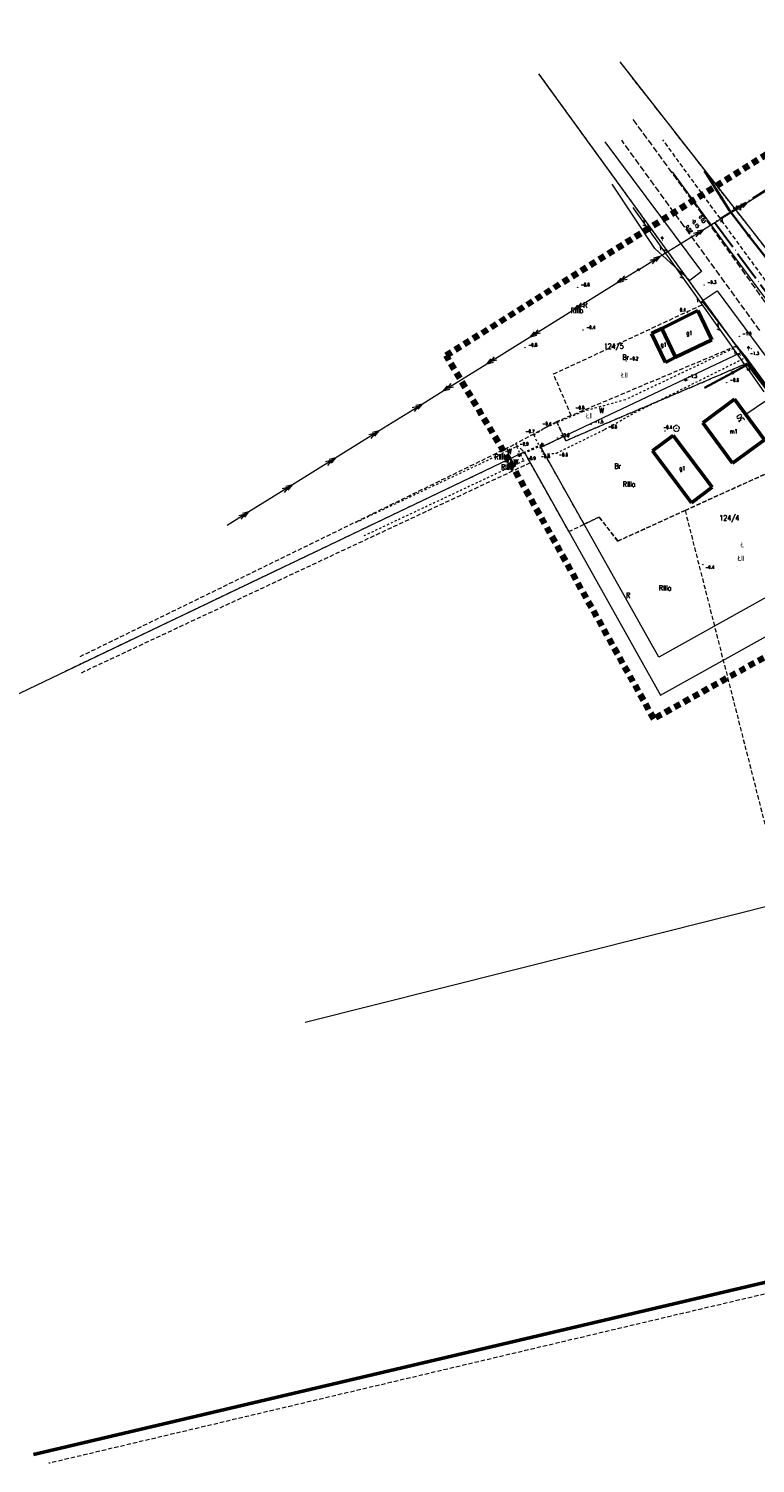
# Model space of a CAD drawing. Header units: metres. Extents: x 7389918 to 7395901, y 5992959 to 5996029.
# Tile 48 of 66: x 7394259 to 7394430, y 5994491 to 5994828. Entities that reach past the tile are written whole.
import ezdxf
from ezdxf.enums import TextEntityAlignment as Align

# ---------------------------------------------------------------- set-up
doc = ezdxf.new("R2010")
doc.units = ezdxf.units.M
doc.header["$MEASUREMENT"] = 0
for name, pattern in [('1', [0]), ('2', [1.5, 1, -0.5]), ('2_OTKJ', [2, 1.5, -0.5]), ('2_OTKR', [0]), ('2_OTWM', [1, 0.5, -0.5]), ('2_OTZI', [1.5, 1, -0.5]), ('3_EGBU_A', [0]), ('4', [2.5, 1.5, -1]), ('4_SUEP_A', [0]), ('4_SUTP_A', [0]), ('4_SUWP', [0]), ('ACAD_ISO04W100', [30, 24, -3, 0, -3])]:
    doc.linetypes.add(name, pattern=pattern)
doc.layers.get('0').update_dxf_attribs({"color": 250, "linetype": 'CONTINUOUS', "lineweight": 100})
for name, color, linetype, lineweight in [('# projektowana LNSN', 10, 'CONTINUOUS', 30), ('Dzialki', 7, '1', 18), ('EADTD_T_0', 7, 'CONTINUOUS', 25), ('EGBB_E_T_0', 7, 'CONTINUOUS', 20), ('EGBB_L_0', 7, '3_EGBU_A', 50), ('GRANICE_ZLE_L_0', 2, '1', 50), ('Numery_dzialek', 7, 'CONTINUOUS', 13), ('OTK_E_T_4', 7, 'CONTINUOUS', 0), ('OTK_L_0', 7, '2_OTKJ', 18), ('OTK_L_5', 7, 'CONTINUOUS', 18), ('OTK_L_8', 7, 'CONTINUOUS', 35), ('OTO_L_0', 7, 'CONTINUOUS', 35), ('OTR_T_0', 7, 'CONTINUOUS', 18), ('OTR_T_1', 7, 'CONTINUOUS', 18), ('OTW_E_T_2', 7, 'CONTINUOUS', 0), ('OTW_L_3', 7, 'CONTINUOUS', 18), ('OTZ_E_T_0', 7, 'CONTINUOUS', 0), ('OTZ_L_4', 7, '2_OTZI', 18), ('SUEP_L_0', 1, '4_SUEP_A', 18), ('SUP_T_2', 7, 'CONTINUOUS', 18), ('SUWP_L_0', 5, '4_SUWP', 18)]:
    doc.layers.add(name, color=color, linetype=linetype, lineweight=lineweight)
for name, color, linetype, lineweight, true_color in [('Kontury', 7, '2', 18, 0x008000), ('Numery_konturow', 7, 'CONTINUOUS', 13, 0x008000), ('Numery_uzytkow', 7, 'CONTINUOUS', 13, 0x008000), ('OTZ_T_0', 7, 'CONTINUOUS', 18, 0x008000), ('SUTP_L_0', 7, '4_SUTP_A', 18, 0xff9100), ('Uzytki', 7, '2', 18, 0x008000), ('ZAKRES_L_0', 7, '4', 100, 0x008080)]:
    doc.layers.add(name, color=color, linetype=linetype, lineweight=lineweight, true_color=true_color)
doc.styles.get("Standard").update_dxf_attribs({"font": 'Simplex.SHX', "width": 0.75})

# ---------------------------------------------------------------- blocks, each defined once
blk = doc.blocks.new('2_OTRS')
at = {"linetype": 'Continuous'}
blk.add_circle((0, 0), 0.045, dxfattribs=at)
blk = doc.blocks.new('2_OTRN')
at = {"linetype": 'Continuous'}
blk.add_circle((0, 0), 0.045, dxfattribs=at)
blk = doc.blocks.new('2_OTZL')
at = {"linetype": 'Continuous'}
blk.add_circle((0, 0), 0.045, dxfattribs=at)
for centre, start, end in [((-0.36, 0.12), 102.1445, 221.86), ((0, 0.38), 30.1401, 149.8599), ((0.36, 0.12), 318.14, 77.8555), ((-0.22, -0.3), 174.1482, 293.8542), ((0.22, -0.3), 246.1458, 5.8518)]:
    blk.add_arc(centre, 0.375, start, end, dxfattribs=at)
blk = doc.blocks.new('4_SUPP')
at = {"linetype": 'Continuous'}
blk.add_circle((0, 0), 0.25, dxfattribs=at)

msp = doc.modelspace()

# ---------------------------------------------------------------- linework, layer by layer
at = {"layer": '# projektowana LNSN', "linetype": 'ACAD_ISO04W100', "ltscale": 0.3}
msp.add_lwpolyline([(7394474.03, 5994816.11), (7394420.41, 5994782.63), (7394440.2, 5994755.83)], dxfattribs=at)
at = {"layer": 'Dzialki'}
for p, q in [((7394446.2, 5994758.95), (7394398.21, 5994820.25)), ((7394379.04, 5994817.5), (7394426.54, 5994752.04)), ((7394379.59, 5994729.79), (7394426.54, 5994752.04)), ((7394426.54, 5994752.04), (7394457.97, 5994708.74)), ((7394014.62, 5994556.25), (7394375.62, 5994728.68)), ((7394375.62, 5994728.68), (7394407.7, 5994671.55)), ((7394407.28, 5994680.47), (7394379.59, 5994729.79)), ((7394457.97, 5994708.74), (7394407.28, 5994680.47)), ((7394407.7, 5994671.55), (7394462.7, 5994702.22)), ((7394507.32, 5994640.74), (7394324.17, 5994594.68)), ((7394525.83, 5994555.65), (7394260.37, 5994493.28))]:
    msp.add_line(p, q, dxfattribs=at)
at = {"layer": 'EGBB_L_0', "linetype": '3_EGBU_A'}
for p, q in [((7394408.01, 5994757.71), (7394416.49, 5994761.88)), ((7394416.49, 5994761.88), (7394419.76, 5994755.02)), ((7394405.58, 5994756.51), (7394408.01, 5994757.71)), ((7394411.24, 5994750.93), (7394408.01, 5994757.71)), ((7394408.87, 5994749.71), (7394405.58, 5994756.51)), ((7394419.76, 5994755.02), (7394411.24, 5994750.93)), ((7394411.24, 5994750.93), (7394408.87, 5994749.71)), ((7394417.62, 5994735.54), (7394425.11, 5994741.06)), ((7394425.11, 5994741.06), (7394432.14, 5994731.55)), ((7394424.59, 5994726.03), (7394417.62, 5994735.54)), ((7394405.79, 5994728.93), (7394410.66, 5994732.56)), ((7394410.66, 5994732.56), (7394419.81, 5994720.43)), ((7394432.14, 5994731.55), (7394424.59, 5994726.03)), ((7394414.94, 5994716.76), (7394405.79, 5994728.93)), ((7394419.81, 5994720.43), (7394414.94, 5994716.76))]:
    msp.add_line(p, q, dxfattribs=at)
at = {"layer": 'GRANICE_ZLE_L_0'}
msp.add_line((7394525.83, 5994555.65), (7394260.37, 5994493.28), dxfattribs=at)
at = {"layer": 'Kontury'}
for p, q in [((7394442.15, 5994764.13), (7394398.21, 5994820.25)), ((7394379.04, 5994817.5), (7394418.17, 5994763.58)), ((7394382.58, 5994746.99), (7394418.17, 5994763.58)), ((7394418.17, 5994763.58), (7394425.47, 5994753.53)), ((7394425.47, 5994753.53), (7394386.71, 5994737.21)), ((7394425.47, 5994753.53), (7394426.54, 5994752.04)), ((7394426.54, 5994752.04), (7394428.3, 5994749.62)), ((7394428.3, 5994749.62), (7394385.45, 5994731.33)), ((7394428.3, 5994749.62), (7394435.79, 5994739.3)), ((7394386.71, 5994737.21), (7394382.58, 5994746.99)), ((7394386.71, 5994737.21), (7394383.27, 5994735.76)), ((7394383.27, 5994735.76), (7394373.59, 5994730.56)), ((7394384.96, 5994732.33), (7394383.27, 5994735.76)), ((7394271.33, 5994680.66), (7394373.59, 5994730.56)), ((7394373.59, 5994730.56), (7394375.62, 5994728.68)), ((7394385.45, 5994731.33), (7394384.96, 5994732.33)), ((7394267.99, 5994677.27), (7394375.62, 5994728.68)), ((7394375.62, 5994728.68), (7394377.06, 5994726.12)), ((7394377.06, 5994726.12), (7394271.29, 5994676.65)), ((7394377.06, 5994726.12), (7394386.12, 5994709.98)), ((7394413.46, 5994714.94), (7394437.56, 5994725.89)), ((7394397.68, 5994707.77), (7394413.46, 5994714.94)), ((7394413.46, 5994714.94), (7394436.4, 5994624.84)), ((7394386.12, 5994709.98), (7394393.26, 5994713.38)), ((7394393.26, 5994713.38), (7394397.68, 5994707.77)), ((7394527.03, 5994553.36), (7394263.98, 5994491.21))]:
    msp.add_line(p, q, dxfattribs=at)
at = {"layer": 'OTK_L_0', "linetype": '2_OTKJ'}
for p, q in [((7394401.22, 5994806.74), (7394417.38, 5994784.61)), ((7394413.27, 5994781.63), (7394398.57, 5994801.91)), ((7394417.38, 5994784.61), (7394435.21, 5994759.73)), ((7394431.04, 5994757.18), (7394413.27, 5994781.63))]:
    msp.add_line(p, q, dxfattribs=at)
at = {"layer": 'OTK_L_5', "linetype": '2_OTKR'}
for p, q in [((7394394.58, 5994801.49), (7394417.36, 5994771.04)), ((7394406.34, 5994776.49), (7394396.33, 5994791.58)), ((7394414.6, 5994768.92), (7394406.34, 5994776.49)), ((7394417.36, 5994771.04), (7394414.6, 5994768.92)), ((7394417.46, 5994764.15), (7394421.01, 5994766.48)), ((7394425.78, 5994753.4), (7394417.46, 5994764.15)), ((7394421.01, 5994766.48), (7394439.6, 5994741.38)), ((7394427.79, 5994750.91), (7394425.78, 5994753.4)), ((7394436.69, 5994738.78), (7394427.79, 5994750.91))]:
    msp.add_line(p, q, dxfattribs=at)
at = {"layer": 'OTK_L_8', "linetype": '2_OTKJ'}
for p, q in [((7394379.81, 5994730.38), (7394379.33, 5994730.16)), ((7394379.98, 5994730.84), (7394379.81, 5994730.38)), ((7394380.27, 5994730.21), (7394379.81, 5994730.38)), ((7394374.56, 5994727.98), (7394374.1, 5994728.15)), ((7394374.56, 5994727.98), (7394374.39, 5994727.52)), ((7394375.01, 5994728.19), (7394374.56, 5994727.98)), ((7394375.97, 5994728.63), (7394375.49, 5994728.41)), ((7394376.93, 5994729.06), (7394376.45, 5994728.85)), ((7394377.89, 5994729.5), (7394377.41, 5994729.28)), ((7394378.85, 5994729.94), (7394378.37, 5994729.72))]:
    msp.add_line(p, q, dxfattribs=at)
at = {"layer": 'OTO_L_0'}
for p, q in [((7394418.06, 5994794.73), (7394422.02, 5994788.36)), ((7394422.02, 5994788.36), (7394423.87, 5994785.39)), ((7394423.87, 5994785.39), (7394428.45, 5994779.45)), ((7394428.45, 5994779.45), (7394432.43, 5994774.31)), ((7394418.04, 5994743.72), (7394424.64, 5994747.29)), ((7394424.64, 5994747.29), (7394428.17, 5994749.2)), ((7394428.17, 5994749.2), (7394432.72, 5994743.23))]:
    msp.add_line(p, q, dxfattribs=at)
for centre in [(7394422.02, 5994788.36), (7394428.45, 5994779.45), (7394424.64, 5994747.29)]:
    msp.add_circle(centre, 0.17, dxfattribs=at)
at = {"layer": 'OTW_L_3', "linetype": '2_OTWM'}
for p, q in [((7394425.76, 5994753.42), (7394399.44, 5994740.94)), ((7394401.64, 5994737.91), (7394427.79, 5994750.91)), ((7394427.79, 5994750.91), (7394425.76, 5994753.42)), ((7394399.44, 5994740.94), (7394389.39, 5994738.14)), ((7394389.39, 5994738.14), (7394380.87, 5994734.47)), ((7394394.64, 5994734), (7394401.64, 5994737.91)), ((7394380.87, 5994734.47), (7394377.91, 5994732.65)), ((7394383.22, 5994728.39), (7394394.64, 5994734)), ((7394377.91, 5994732.65), (7394380.13, 5994728.2)), ((7394336.05, 5994712.12), (7394373.84, 5994729.95)), ((7394373.84, 5994729.95), (7394375.52, 5994726.59)), ((7394380.13, 5994728.2), (7394383.22, 5994728.39)), ((7394375.52, 5994726.59), (7394337.82, 5994708.89))]:
    msp.add_line(p, q, dxfattribs=at)
at = {"layer": 'OTZ_L_4', "linetype": '2_OTZI'}
msp.add_line((7394435.91, 5994764.08), (7394408.24, 5994801.98), dxfattribs=at)
at = {"layer": 'SUEP_L_0', "linetype": '4_SUEP_A'}
for p, q in [((7394428.03, 5994787.27), (7394448.53, 5994799.96)), ((7394417.83, 5994780.95), (7394428.03, 5994787.27)), ((7394425.64, 5994786.38), (7394427.18, 5994786.74)), ((7394427.18, 5994786.74), (7394426.17, 5994785.53)), ((7394426.49, 5994786.9), (7394428.03, 5994787.27)), ((7394428.03, 5994787.27), (7394427.02, 5994786.05)), ((7394407.63, 5994774.63), (7394417.83, 5994780.95)), ((7394416.29, 5994780.58), (7394417.83, 5994780.95)), ((7394417.83, 5994780.95), (7394416.82, 5994779.73)), ((7394415.44, 5994780.06), (7394416.98, 5994780.42)), ((7394416.98, 5994780.42), (7394415.97, 5994779.21)), ((7394402.53, 5994771.47), (7394407.63, 5994774.63)), ((7394405.24, 5994773.74), (7394406.78, 5994774.1)), ((7394406.78, 5994774.1), (7394405.77, 5994772.89)), ((7394406.09, 5994774.26), (7394407.63, 5994774.63)), ((7394407.63, 5994774.63), (7394406.62, 5994773.41)), ((7394402.53, 5994771.47), (7394397.43, 5994768.3)), ((7394397.43, 5994768.3), (7394387.24, 5994761.97)), ((7394397.43, 5994768.3), (7394398.44, 5994769.52)), ((7394398.97, 5994768.67), (7394397.43, 5994768.3)), ((7394398.28, 5994768.83), (7394399.29, 5994770.05)), ((7394399.82, 5994769.2), (7394398.28, 5994768.83)), ((7394387.24, 5994761.97), (7394377.05, 5994755.64)), ((7394387.24, 5994761.97), (7394388.25, 5994763.19)), ((7394388.78, 5994762.34), (7394387.24, 5994761.97)), ((7394388.09, 5994762.5), (7394389.1, 5994763.72)), ((7394389.63, 5994762.87), (7394388.09, 5994762.5)), ((7394377.9, 5994756.17), (7394378.91, 5994757.38)), ((7394377.05, 5994755.64), (7394366.85, 5994749.31)), ((7394377.05, 5994755.64), (7394378.06, 5994756.86)), ((7394378.58, 5994756.01), (7394377.05, 5994755.64)), ((7394379.43, 5994756.54), (7394377.9, 5994756.17)), ((7394366.85, 5994749.31), (7394367.86, 5994750.53)), ((7394367.7, 5994749.84), (7394368.71, 5994751.05)), ((7394366.85, 5994749.31), (7394356.66, 5994742.98)), ((7394368.39, 5994749.68), (7394366.85, 5994749.31)), ((7394369.24, 5994750.2), (7394367.7, 5994749.84)), ((7394356.66, 5994742.98), (7394357.67, 5994744.19)), ((7394357.51, 5994743.51), (7394358.52, 5994744.72)), ((7394359.05, 5994743.87), (7394357.51, 5994743.51)), ((7394356.66, 5994742.98), (7394351.77, 5994739.94)), ((7394358.2, 5994743.34), (7394356.66, 5994742.98)), ((7394351.77, 5994739.94), (7394341.58, 5994733.61)), ((7394350.92, 5994739.41), (7394349.38, 5994739.05)), ((7394349.91, 5994738.2), (7394350.92, 5994739.41)), ((7394351.77, 5994739.94), (7394350.23, 5994739.58)), ((7394350.76, 5994738.73), (7394351.77, 5994739.94)), ((7394341.58, 5994733.61), (7394331.38, 5994727.28)), ((7394340.73, 5994733.08), (7394339.19, 5994732.72)), ((7394339.72, 5994731.87), (7394340.73, 5994733.08)), ((7394341.58, 5994733.61), (7394340.04, 5994733.24)), ((7394340.57, 5994732.39), (7394341.58, 5994733.61)), ((7394331.38, 5994727.28), (7394321.19, 5994720.95)), ((7394331.38, 5994727.28), (7394329.85, 5994726.91)), ((7394330.37, 5994726.06), (7394331.38, 5994727.28)), ((7394330.53, 5994726.75), (7394329, 5994726.38)), ((7394329.52, 5994725.54), (7394330.53, 5994726.75)), ((7394321.19, 5994720.95), (7394311, 5994714.62)), ((7394320.34, 5994720.42), (7394318.8, 5994720.05)), ((7394319.33, 5994719.2), (7394320.34, 5994720.42)), ((7394321.19, 5994720.95), (7394319.65, 5994720.58)), ((7394320.18, 5994719.73), (7394321.19, 5994720.95)), ((7394311, 5994714.62), (7394305.9, 5994711.45)), ((7394310.15, 5994714.09), (7394308.61, 5994713.72)), ((7394309.14, 5994712.87), (7394310.15, 5994714.09)), ((7394311, 5994714.62), (7394309.46, 5994714.25)), ((7394309.99, 5994713.4), (7394311, 5994714.62))]:
    msp.add_line(p, q, dxfattribs=at)
at = {"layer": 'SUTP_L_0', "linetype": '4_SUTP_A'}
for p, q in [((7394423.91, 5994776.15), (7394410.54, 5994794.44)), ((7394401.98, 5994785.07), (7394401.25, 5994786.09)), ((7394406.09, 5994779.28), (7394401.98, 5994785.07)), ((7394404.5, 5994781.52), (7394403.6, 5994781.93)), ((7394403.92, 5994782.34), (7394403.83, 5994783.32)), ((7394414.8, 5994767.07), (7394406.09, 5994779.28)), ((7394407.78, 5994776.06), (7394407.69, 5994777.04)), ((7394409.17, 5994775.83), (7394408.27, 5994776.23)), ((7394439.37, 5994755.27), (7394423.91, 5994776.15)), ((7394412.62, 5994770.12), (7394412.53, 5994771.1)), ((7394413.2, 5994769.31), (7394412.3, 5994769.71)), ((7394423.5, 5994754.85), (7394414.8, 5994767.07)), ((7394416.48, 5994763.84), (7394416.39, 5994764.83)), ((7394417.87, 5994763.61), (7394416.97, 5994764.01)), ((7394421.9, 5994757.09), (7394421, 5994757.49)), ((7394421.32, 5994757.9), (7394421.24, 5994758.89)), ((7394427.62, 5994749.07), (7394423.5, 5994754.85)), ((7394425.09, 5994752.61), (7394425.18, 5994751.63)), ((7394425.67, 5994751.79), (7394426.57, 5994751.39)), ((7394428.34, 5994748.05), (7394427.62, 5994749.07)), ((7394432.06, 5994742.84), (7394428.34, 5994748.05))]:
    msp.add_line(p, q, dxfattribs=at)
at = {"layer": 'SUWP_L_0', "linetype": '4_SUWP'}
msp.add_line((7394434.78, 5994742.22), (7394427.78, 5994737.44), dxfattribs=at)
at = {"layer": 'Uzytki'}
for p, q in [((7394442.15, 5994764.13), (7394398.21, 5994820.25)), ((7394379.04, 5994817.5), (7394418.17, 5994763.58)), ((7394382.58, 5994746.99), (7394418.17, 5994763.58)), ((7394418.17, 5994763.58), (7394425.47, 5994753.53)), ((7394425.47, 5994753.53), (7394386.71, 5994737.21)), ((7394425.47, 5994753.53), (7394426.54, 5994752.04)), ((7394426.54, 5994752.04), (7394428.3, 5994749.62)), ((7394385.45, 5994731.33), (7394428.3, 5994749.62)), ((7394428.3, 5994749.62), (7394435.79, 5994739.3)), ((7394386.71, 5994737.21), (7394382.58, 5994746.99)), ((7394386.71, 5994737.21), (7394383.27, 5994735.76)), ((7394383.27, 5994735.76), (7394373.59, 5994730.56)), ((7394383.27, 5994735.76), (7394384.96, 5994732.33)), ((7394271.33, 5994680.66), (7394373.59, 5994730.56)), ((7394373.59, 5994730.56), (7394375.62, 5994728.68)), ((7394379.59, 5994729.79), (7394384.96, 5994732.33)), ((7394384.96, 5994732.33), (7394385.45, 5994731.33)), ((7394267.99, 5994677.27), (7394375.62, 5994728.68)), ((7394375.62, 5994728.68), (7394377.06, 5994726.12)), ((7394389.74, 5994711.71), (7394379.59, 5994729.79)), ((7394377.06, 5994726.12), (7394271.29, 5994676.65)), ((7394437.56, 5994725.89), (7394413.46, 5994714.94)), ((7394413.46, 5994714.94), (7394397.68, 5994707.77)), ((7394413.46, 5994714.94), (7394436.4, 5994624.84)), ((7394393.26, 5994713.38), (7394389.74, 5994711.71)), ((7394397.68, 5994707.77), (7394393.26, 5994713.38)), ((7394527.03, 5994553.36), (7394263.98, 5994491.21))]:
    msp.add_line(p, q, dxfattribs=at)
at = {"layer": 'ZAKRES_L_0', "linetype": '4'}
for p, q in [((7394357.3, 5994751.3), (7394494.45, 5994837.37)), ((7394372.13, 5994726.73), (7394357.3, 5994751.3)), ((7394406.11, 5994666.04), (7394372.13, 5994726.73)), ((7394460.41, 5994696.13), (7394406.11, 5994666.04))]:
    msp.add_line(p, q, dxfattribs=at)

# ---------------------------------------------------------------- block references
at = {"layer": 'OTR_T_0'}
for p in [(7394417.38, 5994784.61), (7394413.27, 5994781.63), (7394415.35, 5994783.11)]:
    msp.add_blockref('2_OTRS', p, dxfattribs=at)
at = {"layer": 'OTR_T_1'}
for p in [(7394423.87, 5994785.39), (7394388.21, 5994767.33), (7394417.94, 5994767.92), (7394414.01, 5994761.41), (7394389.5, 5994757.3), (7394426.21, 5994755.83), (7394375.87, 5994753.19), (7394429.1, 5994752.97), (7394399.62, 5994750.01), (7394413.4, 5994745.84), (7394423.27, 5994744.97), (7394389.39, 5994738.14), (7394380.87, 5994734.47), (7394391.39, 5994735.17), (7394394.64, 5994734), (7394408.74, 5994733.6), (7394377.91, 5994732.65), (7394383.45, 5994731.98), (7394372.69, 5994726.84), (7394373.84, 5994729.95), (7394380.13, 5994728.2), (7394383.22, 5994728.39), (7394375.52, 5994726.59), (7394417.65, 5994702.26)]:
    msp.add_blockref('2_OTRN', p, dxfattribs=at)
at = {"layer": 'OTZ_T_0'}
msp.add_blockref('2_OTZL', (7394411.4, 5994734.21), dxfattribs=at)
at = {"layer": 'SUP_T_2'}
for p in [(7394402.53, 5994771.47), (7394428.34, 5994748.05)]:
    msp.add_blockref('4_SUPP', p, dxfattribs=at)

# ---------------------------------------------------------------- texts
at = {"layer": 'EADTD_T_0', "width": 0.7}
msp.add_text('30', height=1.25, rotation=125.6159, dxfattribs=at).set_placement((7394427.52, 5994736.23))
at = {"layer": 'EGBB_E_T_0', "width": 0.7}
for s, p in [('g1', (7394408.42, 5994753.72)), ('g1', (7394414.47, 5994756.46)), ('m1', (7394424.87, 5994733.54)), ('g1', (7394412.8, 5994724.67))]:
    msp.add_text(s, height=1, dxfattribs=at).set_placement(p, align=Align.MIDDLE)
at = {"layer": 'Numery_dzialek', "width": 0.7}
msp.add_text('124/5', height=1.25, dxfattribs=at).set_placement((7394394.38, 5994754.15), align=Align.TOP_LEFT)
msp.add_text('124/4', height=1.25, dxfattribs=at).set_placement((7394423.87, 5994713.09), align=Align.MIDDLE)
at = {"layer": 'Numery_konturow', "width": 0.7}
for s, p in [('RIIIb', (7394389.53, 5994762.53)), ('RIIIb', (7394371.61, 5994728.17)), ('RIIIa', (7394373.14, 5994725.76))]:
    msp.add_text(s, height=1.25, dxfattribs=at).set_placement(p, align=Align.TOP_RIGHT)
for s, p in [('ŁII', (7394399.21, 5994746.73)), ('ŁII', (7394390.97, 5994737.2)), ('RIIIa', (7394400.3, 5994721.1)), ('ŁII', (7394426.62, 5994703.73)), ('RIIIa', (7394408.77, 5994696.74))]:
    msp.add_text(s, height=1.25, dxfattribs=at).set_placement(p, align=Align.MIDDLE)
at = {"layer": 'Numery_uzytkow', "width": 0.7}
for s, p in [('R', (7394389.53, 5994762.53)), ('W', (7394371.61, 5994728.17)), ('W', (7394373.14, 5994725.76)), ('R', (7394399.59, 5994694.39))]:
    msp.add_text(s, height=1.25, dxfattribs=at).set_placement(p)
for s, p in [('Br', (7394399.48, 5994750.92)), ('W', (7394393.81, 5994738.44)), ('Br', (7394397.63, 5994725.36)), ('Ł', (7394426.94, 5994706.93))]:
    msp.add_text(s, height=1.25, dxfattribs=at).set_placement(p, align=Align.MIDDLE)
at = {"layer": 'OTK_E_T_4', "lineweight": 9, "width": 0.7}
for rotation, p in [(303.8902, (7394408.25, 5994778.87)), (302.6335, (7394428.53, 5994753.11))]:
    msp.add_text('w.', height=0.75, rotation=rotation, dxfattribs=at).set_placement(p, align=Align.MIDDLE)
at = {"layer": 'OTR_T_0', "lineweight": 9, "width": 0.7}
for s, p in [('0.03', (7394416.66, 5994783.87)), ('0.02', (7394413.54, 5994781.57)), ('0.15', (7394415.14, 5994782.71))]:
    msp.add_text(s, height=0.75, rotation=305.8805, dxfattribs=at).set_placement(p)
at = {"layer": 'OTR_T_1', "lineweight": 9, "width": 0.7}
for s, p in [('-0.2', (7394424.62, 5994785.64)), ('-0.8', (7394388.96, 5994767.58)), ('-0.3', (7394418.69, 5994768.17)), ('0.4', (7394412.26, 5994761.67)), ('-0.4', (7394390.25, 5994757.55)), ('-0.8', (7394376.62, 5994753.44)), ('-1.0', (7394426.96, 5994756.08)), ('-0.2', (7394400.37, 5994750.26)), ('-1.3', (7394428.72, 5994751.48)), ('-1.3', (7394414.15, 5994746.09)), ('-0.6', (7394424.02, 5994745.22)), ('-0.8', (7394387.72, 5994738.7)), ('-0.7', (7394375.97, 5994733.15)), ('-0.4', (7394379.94, 5994734.95)), ('-1.5', (7394392.14, 5994735.42)), ('-0.6', (7394395.39, 5994734.25)), ('-0.4', (7394408.33, 5994734.11)), ('-0.9', (7394374.59, 5994730.2)), ('-2.0', (7394384.2, 5994732.23)), ('-0.9', (7394376.27, 5994726.84)), ('-0.8', (7394379.6, 5994727.29)), ('-0.6', (7394383.84, 5994727.66)), ('-2.0', (7394370.8, 5994726.11)), ('-0.4', (7394418.21, 5994701.26))]:
    msp.add_text(s, height=0.75, dxfattribs=at).set_placement(p)
at = {"layer": 'OTW_E_T_2', "lineweight": 9, "width": 0.7}
msp.add_text('w.', height=0.75, rotation=29.4258, dxfattribs=at).set_placement((7394413.62, 5994745.75), align=Align.MIDDLE)
at = {"layer": 'OTZ_E_T_0', "lineweight": 9, "width": 0.7}
msp.add_text('it', height=0.75, dxfattribs=at).set_placement((7394422.07, 5994783.03), align=Align.MIDDLE)

doc.saveas('drawing.dxf')
